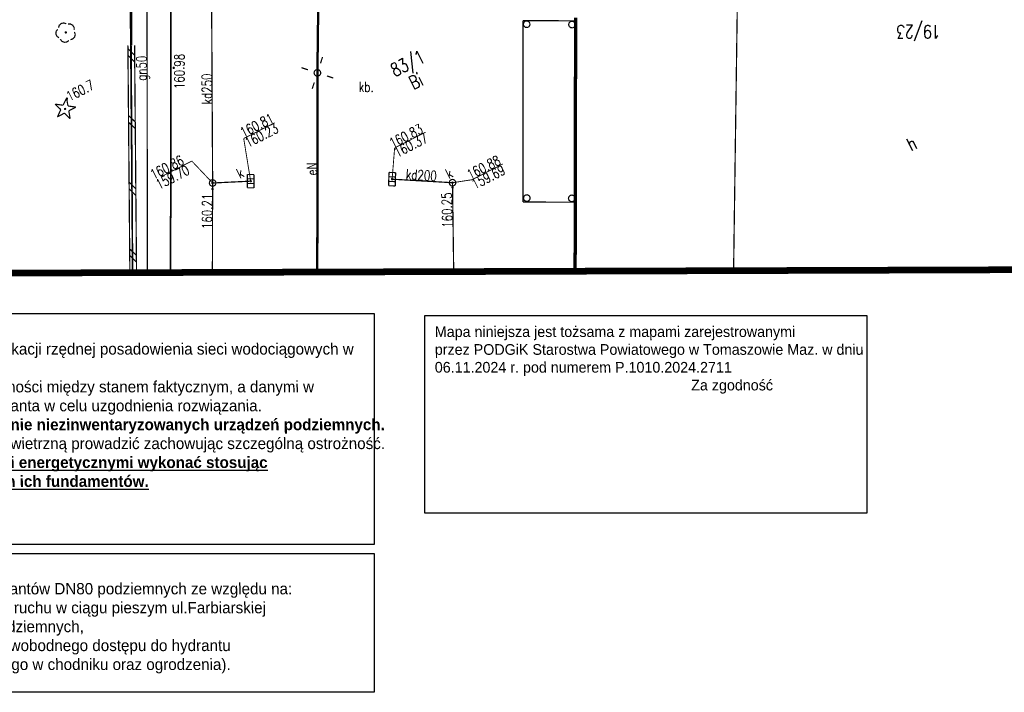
# Model space of a CAD drawing. Extents: x 0 to 7432618, y -40 to 5712028.
# Tile 124 of 165: x 7431463 to 7431537, y 5711593 to 5711643. Entities that reach past the tile are written whole.
import ezdxf
from ezdxf.enums import TextEntityAlignment as Align

# ---------------------------------------------------------------- set-up
doc = ezdxf.new("R2010")
doc.units = 0
doc.header["$MEASUREMENT"] = 0
for name, pattern in [('0', [1.5, 1, -0.5]), ('2218', [1, 0.5, -0.5]), ('3901', [0])]:
    doc.linetypes.add(name, pattern=pattern)
for name, color, linetype in [('Dzialki', 7, 'Continuous'), ('EADTD_T_0', 7, 'Continuous'), ('EGBB_E_T_0', 7, 'Continuous'), ('EGBB_L_0', 7, 'Continuous'), ('EGBE_T_0', 7, 'Continuous'), ('Numery_dzialek', 7, 'Continuous'), ('OTD_L_12', 7, 'Continuous'), ('OTK_E_T_3', 7, 'Continuous'), ('OTK_L_1', 7, 'Continuous'), ('OTK_L_4', 7, 'Continuous'), ('OTO_L_0', 7, 'Continuous'), ('OTR_T_0', 7, 'Continuous'), ('OTR_T_1', 7, 'Continuous'), ('OTZ_T_0', 7, 'Continuous'), ('OTZ_T_1', 7, 'Continuous'), ('rysunek', 7, 'Continuous'), ('SUE_T_3', 7, 'Continuous'), ('SUEP_E_T_0', 7, 'Continuous'), ('SUEP_L_0', 7, 'Continuous'), ('SUGP_E_T_0', 7, 'Continuous'), ('SUGP_L_0', 7, 'Continuous'), ('SUK_E_T_4', 7, 'Continuous'), ('SUK_T_1', 7, 'Continuous'), ('SUK_T_3', 7, 'Continuous'), ('SUKP_E_T_0', 7, 'Continuous'), ('SUKP_L_0', 7, 'Continuous'), ('SUKR_T_0', 7, 'Continuous'), ('SUL_L_1', 7, 'Continuous'), ('Uzytki', 7, 'Continuous'), ('zakres', 7, 'Continuous')]:
    doc.layers.add(name, color=color, linetype=linetype)
doc.styles.add('25', font='GOTHIC.TTF', dxfattribs={"oblique": 8, "height": 0.35})
doc.styles.add('STYL_ARIAL', font='simplex', dxfattribs={"width": 0.75, "oblique": 0.1})

msp = doc.modelspace()

# ---------------------------------------------------------------- linework, layer by layer
at = {"layer": 'Dzialki', "color": 18, "true_color": 0x000000, "const_width": 0.09}
for points in [[(7431516.621, 5711624.673), (7431517.044, 5711654.97)], [(7431471.498, 5711641.56), (7431471.339, 5711654.802)], [(7431471.613, 5711624.524), (7431471.498, 5711641.56)]]:
    msp.add_lwpolyline(points, dxfattribs=at)
at = {"layer": 'EGBB_L_0', "color": 18, "true_color": 0x000000, "const_width": 0.25}
msp.add_lwpolyline([(7431504.787, 5711643.629), (7431504.751, 5711624.634)], dxfattribs=at)
at = {"layer": 'EGBE_T_0', "color": 18, "true_color": 0x000000, "const_width": 0.09}
for points in [[(7431501.009, 5711643.368), (7431501.147, 5711643.394), (7431501.278, 5711643.341), (7431501.359, 5711643.226), (7431501.365, 5711643.085), (7431501.294, 5711642.963), (7431501.168, 5711642.899), (7431501.028, 5711642.913), (7431500.918, 5711643.001), (7431500.872, 5711643.134), (7431500.906, 5711643.271), (7431501.009, 5711643.368)], [(7431504.4, 5711643.341), (7431504.539, 5711643.367), (7431504.669, 5711643.314), (7431504.751, 5711643.198), (7431504.756, 5711643.058), (7431504.686, 5711642.936), (7431504.56, 5711642.872), (7431504.42, 5711642.886), (7431504.31, 5711642.974), (7431504.264, 5711643.107), (7431504.298, 5711643.244), (7431504.4, 5711643.341)], [(7431501.017, 5711630.335), (7431501.156, 5711630.361), (7431501.286, 5711630.308), (7431501.368, 5711630.193), (7431501.374, 5711630.052), (7431501.303, 5711629.93), (7431501.177, 5711629.866), (7431501.037, 5711629.88), (7431500.927, 5711629.968), (7431500.881, 5711630.101), (7431500.915, 5711630.238), (7431501.017, 5711630.335)], [(7431504.386, 5711630.315), (7431504.525, 5711630.341), (7431504.655, 5711630.288), (7431504.737, 5711630.173), (7431504.743, 5711630.032), (7431504.672, 5711629.911), (7431504.546, 5711629.847), (7431504.406, 5711629.861), (7431504.296, 5711629.948), (7431504.25, 5711630.082), (7431504.284, 5711630.218), (7431504.386, 5711630.315)]]:
    msp.add_lwpolyline(points, dxfattribs=at)
at = {"layer": 'OTD_L_12', "color": 18, "true_color": 0x000000, "const_width": 0.09}
for points in [[(7431471.248, 5711641.558), (7431471.396, 5711624.522)], [(7431471.754, 5711640.813), (7431471.25, 5711641.308)], [(7431471.748, 5711641.563), (7431471.896, 5711624.527)], [(7431471.759, 5711640.313), (7431471.254, 5711640.808)], [(7431471.798, 5711635.813), (7431471.293, 5711636.308)], [(7431471.802, 5711635.313), (7431471.298, 5711635.808)], [(7431471.841, 5711630.813), (7431471.337, 5711631.309)], [(7431471.845, 5711630.313), (7431471.341, 5711630.809)], [(7431471.885, 5711625.813), (7431471.38, 5711626.309)], [(7431471.889, 5711625.313), (7431471.385, 5711625.809)]]:
    msp.add_lwpolyline(points, dxfattribs=at)
at = {"layer": 'OTK_L_1', "color": 18, "true_color": 0x000000, "const_width": 0.125}
msp.add_lwpolyline([(7431474.479, 5711654.74), (7431474.448, 5711624.534)], dxfattribs=at)
at = {"layer": 'OTK_L_4', "color": 18, "linetype": '0', "true_color": 0x000000, "const_width": 0.09}
for points in [[(7431474.479, 5711654.74), (7431474.467, 5711639.852)], [(7431500.849, 5711629.815), (7431500.844, 5711643.416)], [(7431500.844, 5711643.416), (7431504.787, 5711643.394)], [(7431504.787, 5711643.394), (7431504.787, 5711643.629)], [(7431474.467, 5711639.852), (7431474.449, 5711624.534)], [(7431504.761, 5711629.809), (7431500.849, 5711629.815)], [(7431504.751, 5711624.634), (7431504.761, 5711629.809)]]:
    msp.add_lwpolyline(points, dxfattribs=at)
at = {"layer": 'OTO_L_0', "color": 18, "linetype": '3901', "true_color": 0x000000, "const_width": 0.175}
msp.add_lwpolyline([(7431471.533, 5711654.597), (7431471.493, 5711641.569)], dxfattribs=at)
at = {"layer": 'OTR_T_0', "color": 18, "true_color": 0x000000, "const_width": 0.09}
msp.add_lwpolyline([(7431474.659, 5711639.918), (7431474.693, 5711639.92), (7431474.719, 5711639.898), (7431474.722, 5711639.864), (7431474.7, 5711639.837), (7431474.665, 5711639.835), (7431474.639, 5711639.857), (7431474.637, 5711639.891), (7431474.659, 5711639.918)], dxfattribs=at)
at = {"layer": 'OTR_T_1', "color": 18, "true_color": 0x000000, "const_width": 0.09}
msp.add_lwpolyline([(7431466.665, 5711637.606), (7431466.7, 5711637.609), (7431466.726, 5711637.586), (7431466.728, 5711637.552), (7431466.706, 5711637.526), (7431466.672, 5711637.523), (7431466.646, 5711637.546), (7431466.643, 5711637.58), (7431466.665, 5711637.606)], dxfattribs=at)
at = {"layer": 'OTZ_T_0', "color": 96, "true_color": 0x008000, "const_width": 0.09}
for points in [[(7431466.049, 5711642.884), (7431466.109, 5711643.068), (7431466.253, 5711643.198), (7431466.442, 5711643.238), (7431466.627, 5711643.179)], [(7431466.762, 5711643.157), (7431466.956, 5711643.157), (7431467.124, 5711643.06), (7431467.221, 5711642.892), (7431467.221, 5711642.699)], [(7431466.088, 5711642.121), (7431465.931, 5711642.235), (7431465.853, 5711642.412), (7431465.873, 5711642.605), (7431465.986, 5711642.762)], [(7431466.573, 5711642.57), (7431466.607, 5711642.572), (7431466.633, 5711642.55), (7431466.636, 5711642.516), (7431466.614, 5711642.489), (7431466.579, 5711642.487), (7431466.553, 5711642.509), (7431466.551, 5711642.543), (7431466.573, 5711642.57)], [(7431467.243, 5711642.563), (7431467.302, 5711642.378), (7431467.262, 5711642.189), (7431467.132, 5711642.045), (7431466.948, 5711641.985)], [(7431466.826, 5711641.922), (7431466.669, 5711641.809), (7431466.476, 5711641.789), (7431466.299, 5711641.867), (7431466.185, 5711642.024)]]:
    msp.add_lwpolyline(points, dxfattribs=at)
at = {"layer": 'OTZ_T_1', "color": 96, "true_color": 0x008000, "const_width": 0.09}
for points in [[(7431466.393, 5711637.07), (7431466.658, 5711637.608)], [(7431466.658, 5711637.608), (7431466.76, 5711637.016)], [(7431465.799, 5711637.156), (7431466.393, 5711637.07)], [(7431466.228, 5711636.737), (7431465.799, 5711637.156)], [(7431465.963, 5711636.199), (7431466.228, 5711636.737)], [(7431466.494, 5711636.478), (7431465.963, 5711636.199)], [(7431466.923, 5711636.059), (7431466.494, 5711636.478)], [(7431466.519, 5711636.831), (7431466.553, 5711636.833), (7431466.579, 5711636.811), (7431466.582, 5711636.777), (7431466.56, 5711636.751), (7431466.525, 5711636.748), (7431466.499, 5711636.77), (7431466.497, 5711636.805), (7431466.519, 5711636.831)], [(7431466.76, 5711637.016), (7431467.353, 5711636.93)], [(7431467.353, 5711636.93), (7431466.822, 5711636.651)], [(7431466.822, 5711636.651), (7431466.923, 5711636.059)]]:
    msp.add_lwpolyline(points, dxfattribs=at)
at = {"layer": 'rysunek', "linetype": 'Continuous'}
for points in [[(7431442.949, 5711621.459), (7431489.688, 5711621.459), (7431489.688, 5711604.148), (7431442.949, 5711604.148)], [(7431442.949, 5711603.487), (7431489.688, 5711603.487), (7431489.688, 5711593.077), (7431442.949, 5711593.077)]]:
    msp.add_lwpolyline(points, close=True, dxfattribs=at)
at = {"layer": 'rysunek', "linetype": 'ByBlock'}
msp.add_lwpolyline([(7431493.5, 5711621.312), (7431526.6, 5711621.312), (7431526.6, 5711606.5), (7431493.5, 5711606.5)], close=True, dxfattribs=at)
at = {"layer": 'SUE_T_3', "color": 18, "true_color": 0x000000, "const_width": 0.09}
for points in [[(7431485.676, 5711640.211), (7431485.831, 5711640.686)], [(7431484.731, 5711639.729), (7431484.256, 5711639.884)], [(7431485.331, 5711639.72), (7431485.47, 5711639.746), (7431485.6, 5711639.693), (7431485.681, 5711639.578), (7431485.687, 5711639.437), (7431485.616, 5711639.315), (7431485.491, 5711639.252), (7431485.351, 5711639.266), (7431485.24, 5711639.353), (7431485.195, 5711639.487), (7431485.229, 5711639.623), (7431485.331, 5711639.72)], [(7431485.433, 5711639.52), (7431485.452, 5711639.521), (7431485.467, 5711639.509), (7431485.468, 5711639.49), (7431485.456, 5711639.475), (7431485.437, 5711639.473), (7431485.422, 5711639.486), (7431485.421, 5711639.505), (7431485.433, 5711639.52)], [(7431485.213, 5711638.784), (7431485.058, 5711638.308)], [(7431486.158, 5711639.266), (7431486.633, 5711639.111)]]:
    msp.add_lwpolyline(points, dxfattribs=at)
at = {"layer": 'SUEP_L_0', "color": 1, "true_color": 0xff0000, "const_width": 0.09}
for points in [[(7431485.445, 5711639.497), (7431485.63, 5711654.552)], [(7431485.438, 5711624.57), (7431485.445, 5711639.497)]]:
    msp.add_lwpolyline(points, dxfattribs=at)
at = {"layer": 'SUGP_L_0', "color": 56, "true_color": 0x808000, "const_width": 0.09}
msp.add_lwpolyline([(7431472.672, 5711651.238), (7431472.71, 5711624.528)], dxfattribs=at)
at = {"layer": 'SUK_T_1', "color": 36, "true_color": 0x803300, "const_width": 0.09}
for points in [[(7431490.776, 5711631.038), (7431490.807, 5711632.037)], [(7431490.807, 5711632.037), (7431491.307, 5711632.022)], [(7431491.307, 5711632.022), (7431491.276, 5711631.022)], [(7431480.189, 5711630.885), (7431480.199, 5711631.885)], [(7431480.695, 5711631.555), (7431480.195, 5711631.56)], [(7431480.199, 5711631.885), (7431480.699, 5711631.88)], [(7431480.699, 5711631.88), (7431480.689, 5711630.88)], [(7431490.786, 5711631.363), (7431491.286, 5711631.347)], [(7431490.797, 5711631.713), (7431491.297, 5711631.697)], [(7431480.689, 5711630.88), (7431480.189, 5711630.885)], [(7431480.692, 5711631.205), (7431480.192, 5711631.21)], [(7431491.276, 5711631.022), (7431490.776, 5711631.038)]]:
    msp.add_lwpolyline(points, dxfattribs=at)
at = {"layer": 'SUK_T_3', "color": 36, "true_color": 0x803300, "const_width": 0.09}
for points in [[(7431477.482, 5711631.467), (7431477.621, 5711631.493), (7431477.751, 5711631.44), (7431477.833, 5711631.325), (7431477.838, 5711631.184), (7431477.768, 5711631.063), (7431477.642, 5711630.999), (7431477.502, 5711631.013), (7431477.392, 5711631.1), (7431477.346, 5711631.234), (7431477.38, 5711631.37), (7431477.482, 5711631.467)], [(7431495.452, 5711631.487), (7431495.59, 5711631.513), (7431495.721, 5711631.46), (7431495.802, 5711631.345), (7431495.808, 5711631.205), (7431495.737, 5711631.083), (7431495.611, 5711631.019), (7431495.471, 5711631.033), (7431495.361, 5711631.121), (7431495.315, 5711631.254), (7431495.349, 5711631.391), (7431495.452, 5711631.487)]]:
    msp.add_lwpolyline(points, dxfattribs=at)
at = {"layer": 'SUKP_L_0', "color": 36, "true_color": 0x803300, "const_width": 0.09}
for points in [[(7431477.509, 5711646.767), (7431477.596, 5711631.244)], [(7431480.444, 5711631.382), (7431477.596, 5711631.244)], [(7431495.565, 5711631.265), (7431491.042, 5711631.53)], [(7431495.654, 5711624.604), (7431495.565, 5711631.265)], [(7431477.579, 5711624.544), (7431477.596, 5711631.244)]]:
    msp.add_lwpolyline(points, dxfattribs=at)
at = {"layer": 'SUKR_T_0', "color": 36, "true_color": 0x803300, "const_width": 0.065}
for points in [[(7431479.924, 5711634.576), (7431482.245, 5711635.759)], [(7431491.229, 5711633.871), (7431493.55, 5711635.054)], [(7431480.444, 5711631.382), (7431479.924, 5711634.576)], [(7431491.042, 5711631.53), (7431491.229, 5711633.871)], [(7431473.715, 5711631.703), (7431476.037, 5711632.886)], [(7431477.596, 5711631.244), (7431476.037, 5711632.886)], [(7431497.02, 5711631.488), (7431499.341, 5711632.671)], [(7431477.567, 5711631.3), (7431477.615, 5711631.304), (7431477.652, 5711631.273), (7431477.655, 5711631.225), (7431477.624, 5711631.189), (7431477.577, 5711631.185), (7431477.54, 5711631.216), (7431477.536, 5711631.264), (7431477.567, 5711631.3)], [(7431480.415, 5711631.438), (7431480.463, 5711631.442), (7431480.499, 5711631.411), (7431480.503, 5711631.363), (7431480.472, 5711631.327), (7431480.424, 5711631.323), (7431480.388, 5711631.354), (7431480.384, 5711631.402), (7431480.415, 5711631.438)], [(7431491.013, 5711631.586), (7431491.061, 5711631.589), (7431491.097, 5711631.558), (7431491.101, 5711631.511), (7431491.07, 5711631.474), (7431491.022, 5711631.47), (7431490.986, 5711631.502), (7431490.982, 5711631.549), (7431491.013, 5711631.586)], [(7431495.537, 5711631.32), (7431495.585, 5711631.324), (7431495.621, 5711631.293), (7431495.625, 5711631.245), (7431495.594, 5711631.209), (7431495.546, 5711631.205), (7431495.51, 5711631.236), (7431495.506, 5711631.284), (7431495.537, 5711631.32)], [(7431495.565, 5711631.265), (7431497.02, 5711631.488)], [(7431477.566, 5711630.846), (7431477.614, 5711630.85), (7431477.65, 5711630.819), (7431477.654, 5711630.771), (7431477.623, 5711630.735), (7431477.575, 5711630.731), (7431477.539, 5711630.762), (7431477.535, 5711630.81), (7431477.566, 5711630.846)], [(7431495.542, 5711630.967), (7431495.589, 5711630.971), (7431495.626, 5711630.94), (7431495.629, 5711630.892), (7431495.598, 5711630.855), (7431495.551, 5711630.852), (7431495.514, 5711630.883), (7431495.511, 5711630.93), (7431495.542, 5711630.967)]]:
    msp.add_lwpolyline(points, dxfattribs=at)
at = {"layer": 'SUL_L_1', "color": 18, "true_color": 0x000000, "const_width": 0.175}
for points in [[(7431485.63, 5711654.552), (7431485.445, 5711639.497)], [(7431485.445, 5711639.497), (7431485.438, 5711624.57)]]:
    msp.add_lwpolyline(points, dxfattribs=at)
at = {"layer": 'Uzytki', "color": 96, "linetype": '2218', "true_color": 0x008000, "const_width": 0.09}
msp.add_lwpolyline([(7431471.339, 5711654.802), (7431471.59, 5711624.524)], dxfattribs=at)
at = {"layer": 'zakres', "color": 18, "linetype": '0', "true_color": 0x000000, "const_width": 0.5}
msp.add_lwpolyline([(7431170.861, 5711694.664), (7431172.664, 5711623.536), (7431599.413, 5711624.947), (7431599.511, 5711698.029), (7431170.861, 5711694.664)], dxfattribs=at)

# ---------------------------------------------------------------- texts
at = {"layer": 'EADTD_T_0', "color": 18, "true_color": 0x000000, "style": 'STYL_ARIAL', "width": 0.75}
msp.add_text('19/23', height=1, rotation=180, dxfattribs=at).set_placement((7431530.467, 5711643.379), align=Align.BOTTOM_CENTER)
at = {"layer": 'EGBB_E_T_0', "color": 18, "true_color": 0x000000, "style": 'STYL_ARIAL', "width": 0.75}
msp.add_text('h', height=1, rotation=27, dxfattribs=at).set_placement((7431529.946, 5711634.195), align=Align.MIDDLE_CENTER)
at = {"layer": 'Numery_dzialek', "color": 18, "true_color": 0x000000, "style": 'STYL_ARIAL', "width": 0.75}
msp.add_text('83/1', height=1, rotation=27, dxfattribs=at).set_placement((7431490.795, 5711640.061), align=Align.TOP_LEFT)
at = {"layer": 'OTK_E_T_3', "color": 18, "true_color": 0x000000, "style": 'STYL_ARIAL', "width": 0.75}
msp.add_text('kb.', height=0.75, rotation=0.2578, dxfattribs=at).set_placement((7431489.101, 5711638.448), align=Align.MIDDLE_CENTER)
at = {"layer": 'OTR_T_0', "color": 18, "true_color": 0x000000, "style": 'STYL_ARIAL', "width": 0.75}
msp.add_text('160.98', height=0.75, rotation=89.9403, dxfattribs=at).set_placement((7431475.704, 5711638.275), align=Align.BOTTOM_LEFT)
at = {"layer": 'OTR_T_1', "color": 18, "true_color": 0x000000, "style": 'STYL_ARIAL', "width": 0.75}
msp.add_text('160.7', height=0.75, rotation=27, dxfattribs=at).set_placement((7431466.974, 5711637.145), align=Align.BOTTOM_LEFT)
at = {"layer": 'rysunek', "color": 1, "char_height": 0.85, "attachment_point": 1, "style": '25'}
for s, width, heights, insert in [('{\\C256;\\fCentury Gothic|b0|i0|c238;\\Q-1;\\A1;UWAGA:\\P1.Roboty należy rozpocząć od weryfikacji rzędnej posadowienia sieci wodociągowych w miejscach włączeń.\\P2.W przypadku stwierdzenia rozbieżności między stanem faktycznym, a danymi w projekcie, należy zawiadomić projektanta w celu uzgodnienia rozwiązania.\\P\\fCentury Gothic|b1|i0|c238;3.Nie wyklucza się istnienia w terenie niezinwentaryzowanych urządzeń podziemnych.\\fCentury Gothic|b0|i0|c238;\\P}\\fCentury Gothic|b0|i0|c238;\\Q-1;\\A1;4.Prace pod linią energetyczną napowietrzną prowadzić zachowując szczególną ostrożność.\\fCentury Gothic|b1|i0|c238;\\P\\L5.Roboty przy zbliżeniu ze słupami energetycznymi wykonać stosując zabezpieczenia przed naruszeniem ich fundamentów.', 45.03805, [16.23], (7431444.011, 5711620.655)), ('{\\L\\C256;\\fCentury Gothic|b1|i0|c238;\\Q-1;\\A1;WYMAGANIA PPOŻ:}\\C256;\\fCentury Gothic|b0|i0|c238;\\Q-1;\\A1;\\PZaprojektowano zainstalowanie hydrantów DN80 podziemnych ze względu na:\\P- możliwość wystąpienia utrudnień w ruchu w ciągu pieszym ul.Farbiarskiej \\Pw przypadku montażu hydrantów nadziemnych,\\P- niemożliwość spełnienia warunku swobodnego dostępu do hydrantu \\P(duża gęstość uzbrojenia podziemnego w chodniku oraz ogrodzenia).\\P', 48.03805, [37.77], (7431444.011, 5711602.684))]:
    msp.add_mtext_dynamic_manual_height_columns(s, width=width, gutter_width=0, heights=heights, dxfattribs=dict(at, insert=insert))
at = {"layer": 'rysunek', "insert": (7431494.246, 5711620.502), "char_height": 0.80017, "width": 32.0801, "attachment_point": 1, "style": '25'}
msp.add_mtext('\\fCentury Gothic|b0|i0|c238;\\Q-1;\\A1;Mapa niniejsza jest tożsama z mapami zarejestrowanymi \\Pprzez PODGiK Starostwa Powiatowego w Tomaszowie Maz. w dniu 06.11.2024 r. pod numerem P.1010.2024.2711\\P^I^I^I^I^I^IZa zgodność ', dxfattribs=at)
at = {"layer": 'SUEP_E_T_0', "color": 1, "true_color": 0xff0000, "style": 'STYL_ARIAL', "width": 0.75}
msp.add_text('eN', height=0.75, rotation=89.9759, dxfattribs=at).set_placement((7431485.031, 5711632.299), align=Align.MIDDLE_CENTER)
at = {"layer": 'SUGP_E_T_0', "color": 56, "true_color": 0x808000, "style": 'STYL_ARIAL', "width": 0.75}
msp.add_text('gn50', height=0.75, rotation=90.0804, dxfattribs=at).set_placement((7431472.268, 5711639.842), align=Align.MIDDLE_CENTER)
at = {"layer": 'SUK_E_T_4', "color": 36, "true_color": 0x803300, "style": 'STYL_ARIAL', "width": 0.75}
msp.add_text('k', height=0.75, rotation=27, dxfattribs=at).set_placement((7431479.288, 5711632.241), align=Align.TOP_LEFT)
msp.add_text('k', height=0.75, rotation=27, dxfattribs=at).set_placement((7431495.386, 5711631.338), align=Align.BOTTOM_LEFT)
at = {"layer": 'SUKP_E_T_0', "color": 36, "true_color": 0x803300, "style": 'STYL_ARIAL', "width": 0.75}
for s, rotation, p in [('kd250', 90.315, (7431477.166, 5711638.29)), ('kd200', 356.6434, (7431493.23, 5711631.832))]:
    msp.add_text(s, height=0.75, rotation=rotation, dxfattribs=at).set_placement(p, align=Align.MIDDLE_CENTER)
at = {"layer": 'SUKR_T_0', "color": 36, "true_color": 0x803300, "style": 'STYL_ARIAL', "width": 0.75}
for s, p in [('160.81', (7431479.555, 5711635.3)), ('160.23', (7431479.905, 5711634.546)), ('160.83', (7431490.732, 5711634.502)), ('160.37', (7431491.092, 5711633.809)), ('160.86', (7431472.82, 5711632.15)), ('160.88', (7431496.547, 5711632.147)), ('159.70', (7431473.241, 5711631.407)), ('159.69', (7431496.897, 5711631.42))]:
    msp.add_text(s, height=0.75, rotation=27, dxfattribs=at).set_placement(p, align=Align.TOP_LEFT)
for s, rotation, p in [('160.21', 89.5233, (7431477.197, 5711630.444)), ('160.25', 91.3745, (7431495.12, 5711630.537))]:
    msp.add_text(s, height=0.75, rotation=rotation, dxfattribs=at).set_placement(p, align=Align.MIDDLE_RIGHT)
at = {"layer": 'Uzytki', "color": 96, "true_color": 0x008000, "style": 'STYL_ARIAL', "width": 0.75}
msp.add_text('Bi', height=1, rotation=27, dxfattribs=at).set_placement((7431493.182, 5711638.164), align=Align.BOTTOM_CENTER)

doc.saveas('drawing.dxf')
